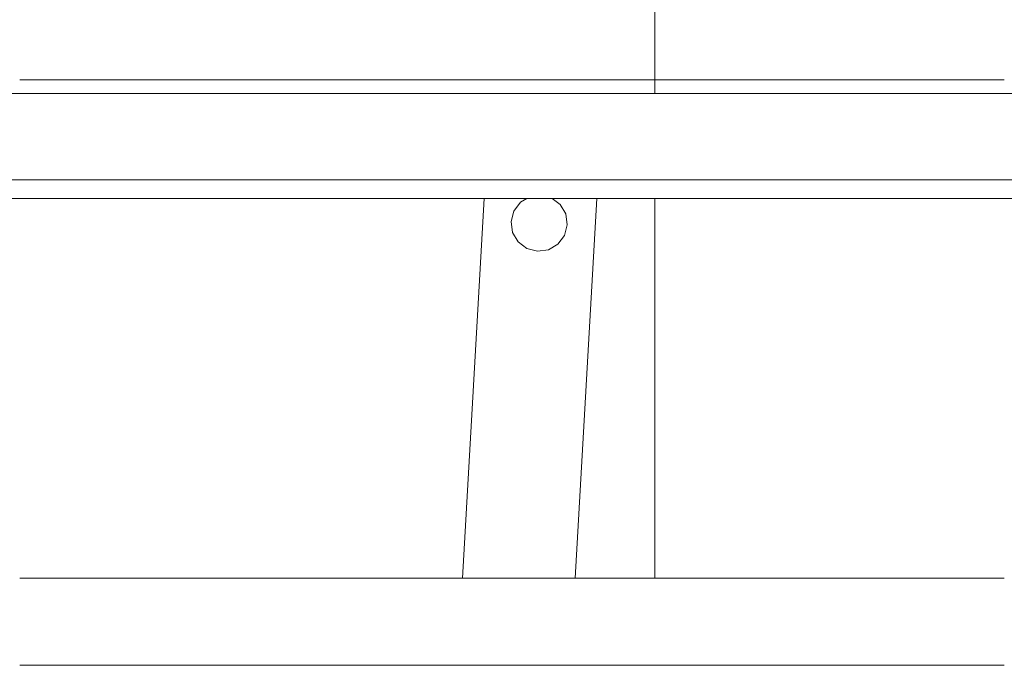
# Model space of a CAD drawing. Header units: millimetres. Extents: x 53056 to 116131, y -669674 to -625124.
# Tile 186 of 256: x 61603 to 61825, y -634336 to -634191. Entities that reach past the tile are written whole.
import ezdxf

# ---------------------------------------------------------------- set-up
doc = ezdxf.new("R2010")
doc.units = ezdxf.units.MM
doc.header["$MEASUREMENT"] = 0
doc.linetypes.add('DGN Style 1', pattern=[536.199087, 0.892178, -535.306909])
doc.linetypes.add('DGN Style 3', pattern=[1249.049455, 892.178182, -356.871273])
doc.layers.add('Side Cradle Tower', color=7, linetype='Continuous', lineweight=0)
doc.layers.add('Side Cradle Tower Platform', color=7, linetype='Continuous', lineweight=0)

# ---------------------------------------------------------------- blocks, each defined once
blk = doc.blocks.new('*U55')
at = {"layer": 'Side Cradle Tower', "color": 7, "linetype": 'Continuous', "lineweight": 0}
for p, q in [((-22991.04, 13195.2), (-22768.51, 13195.2)), ((-23054.6, 13192.17), (-22705.01, 13192.17)), ((-23054.6, 13172.63), (-22705.01, 13172.63)), ((-23054.6, 13168.39), (-22705.01, 13168.39)), ((-22991.04, 13082.59), (-22768.51, 13082.59)), ((-22991.04, 13062.87), (-22768.51, 13062.87))]:
    blk.add_line(p, q, dxfattribs=at)
at = {"layer": 'Side Cradle Tower Platform', "color": 7, "linetype": 'DGN Style 3', "lineweight": 0}
for p, q in [((-22847.51, 13461.58), (-22847.51, 13192.17)), ((-22847.51, 13168.39), (-22847.51, 13082.59))]:
    blk.add_line(p, q, dxfattribs=at)
at = {"layer": 'Side Cradle Tower Platform', "color": 7, "linetype": 'Continuous', "lineweight": 0}
for p, q in [((-22886.03, 13168.39), (-22890.95, 13082.59)), ((-22865.51, 13082.59), (-22860.59, 13168.39))]:
    blk.add_line(p, q, dxfattribs=at)
at = {"layer": 'Side Cradle Tower Platform', "color": 7, "linetype": 'Continuous', "lineweight": 0, "flags": 128}
blk.add_lwpolyline([(-22876.43, 13168.39), (-22877.86, 13167.55), (-22879.35, 13165.57), (-22879.97, 13163.18), (-22879.63, 13160.72), (-22878.37, 13158.59), (-22876.39, 13157.09), (-22873.99, 13156.47), (-22871.54, 13156.82), (-22869.4, 13158.07), (-22867.91, 13160.05), (-22867.29, 13162.45), (-22867.63, 13164.9), (-22868.89, 13167.04), (-22870.68, 13168.39)], dxfattribs=at)

msp = doc.modelspace()

# ---------------------------------------------------------------- block references
at = {"color": 7, "linetype": 'DGN Style 1', "lineweight": 0}
msp.add_blockref('*U55', (84593.95, -647399.35), dxfattribs=at)

doc.saveas('drawing.dxf')
